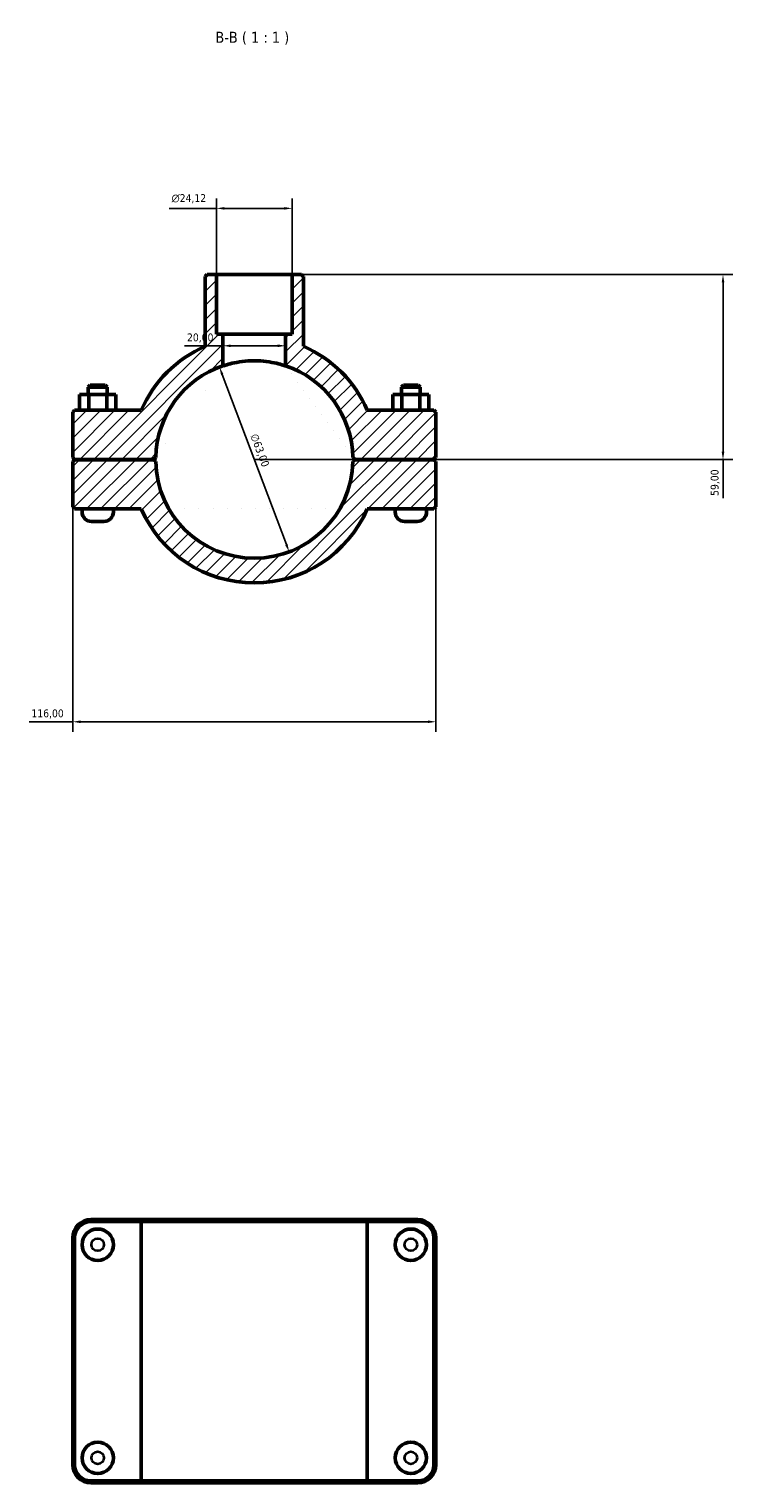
# Model space of a CAD drawing. Header units: millimetres. Extents: x 0 to 1136, y -9 to 1083.
# Tile 4 of 6: x 355 to 579, y 619 to 1083. Entities that reach past the tile are written whole.
import ezdxf

# ---------------------------------------------------------------- set-up
doc = ezdxf.new("R2010")
doc.units = ezdxf.units.MM
for name, color, linetype, lineweight in [('Dimension (ISO)', 7, 'Continuous', 25), ('Hatch (ISO)', 7, 'Continuous', 18), ('Symbol (ISO)', 7, 'Continuous', 25), ('Visible (ISO)', 7, 'Continuous', 50), ('Visible Narrow (ISO)', 7, 'Continuous', 35)]:
    doc.layers.add(name, color=color, linetype=linetype, lineweight=lineweight)
doc.styles.add('Label Text (ISO)', font='tahoma.ttf')
doc.styles.add('Note Text (ISO)', font='tahoma.ttf')
doc.dimstyles.new('Default (ISO)', dxfattribs={"dimtxt": 2.5, "dimasz": 2.5, "dimexe": 3.175, "dimexo": 0, "dimgap": 0.762, "dimtad": 1, "dimrnd": 1e-08, "dimzin": 0, "dimtxsty": 'Note Text (ISO)', "dimcen": 0.09, "dimdle": 10, "dimclrd": 256, "dimclre": 256, "dimclrt": 232, "dimazin": 0, "dimtfac": 1.40208, "dimtmove": 0, "dimatfit": 3, "dimfxl": 1, "dimtolj": 1, "dimtzin": 0, "dimlwd": -1, "dimlwe": -1, "dimarcsym": 0})

# ---------------------------------------------------------------- blocks, each defined once
blk = doc.blocks.new('*D11')
at = {"layer": 'Defpoints', "color": 0, "transparency": 16777216}
for p in [(415.41, 974.94), (437.66, 916)]:
    blk.add_point(p, dxfattribs=at)
at = {"layer": 'Dimension (ISO)', "transparency": 16777216}
blk.add_line((436.77, 918.34), (416.29, 972.6), dxfattribs=at)
blk.add_arc((426.53, 945.47), 31.5, 71.4906, 116.4555, dxfattribs=at)
for points in [[(416.68, 972.75), (415.9, 972.46), (415.41, 974.94)], [(437.16, 918.49), (436.38, 918.19), (437.66, 916)]]:
    blk.add_solid(points, dxfattribs=at)
at = {"layer": 'Dimension (ISO)', "color": 232, "true_color": 0xca0064, "transparency": 16777216, "insert": (427.56, 954.01), "char_height": 2.5, "attachment_point": 1, "rotation": 290.6804, "style": 'Note Text (ISO)'}
blk.add_mtext('\\A1;∅63,00', dxfattribs=at)
blk = doc.blocks.new('*D12')
at = {"layer": 'Defpoints', "color": 0, "transparency": 16777216}
for p in [(438.59, 1004.47), (426.53, 945.47), (576.2, 945.47)]:
    blk.add_point(p, dxfattribs=at)
at = {"layer": 'Dimension (ISO)', "transparency": 16777216}
for p, q in [((438.59, 1004.47), (579.38, 1004.47)), ((576.2, 1001.97), (576.2, 947.97)), ((426.53, 945.47), (579.38, 945.47)), ((576.2, 945.47), (576.2, 933.11))]:
    blk.add_line(p, q, dxfattribs=at)
for points in [[(575.78, 1001.97), (576.62, 1001.97), (576.2, 1004.47)], [(575.78, 947.97), (576.62, 947.97), (576.2, 945.47)]]:
    blk.add_solid(points, dxfattribs=at)
at = {"layer": 'Dimension (ISO)', "color": 232, "true_color": 0xca0064, "transparency": 16777216, "insert": (572.27, 933.87), "char_height": 2.5, "attachment_point": 1, "rotation": 90, "style": 'Note Text (ISO)'}
blk.add_mtext('\\A1;59,00', dxfattribs=at)
blk = doc.blocks.new('*D13')
at = {"layer": 'Defpoints', "color": 0, "transparency": 16777216}
for p in [(368.53, 930.35), (484.53, 930.35), (368.53, 861.81)]:
    blk.add_point(p, dxfattribs=at)
at = {"layer": 'Dimension (ISO)', "transparency": 16777216}
for p, q in [((368.53, 930.35), (368.53, 858.64)), ((484.53, 930.35), (484.53, 858.64)), ((368.53, 861.81), (354.6, 861.81)), ((482.03, 861.81), (371.03, 861.81))]:
    blk.add_line(p, q, dxfattribs=at)
for points in [[(371.03, 862.23), (371.03, 861.4), (368.53, 861.81)], [(482.03, 862.23), (482.03, 861.4), (484.53, 861.81)]]:
    blk.add_solid(points, dxfattribs=at)
at = {"layer": 'Dimension (ISO)', "color": 232, "true_color": 0xca0064, "transparency": 16777216, "insert": (355.36, 865.75), "char_height": 2.5, "attachment_point": 1, "style": 'Note Text (ISO)'}
blk.add_mtext('\\A1;116,00', dxfattribs=at)
blk = doc.blocks.new('*D14')
at = {"layer": 'Defpoints', "color": 0, "transparency": 16777216}
for p in [(416.53, 981.75), (416.53, 981.75), (436.53, 981.75)]:
    blk.add_point(p, dxfattribs=at)
at = {"layer": 'Dimension (ISO)', "transparency": 16777216}
for p, q in [((416.53, 981.75), (404.28, 981.75)), ((434.03, 981.75), (419.03, 981.75))]:
    blk.add_line(p, q, dxfattribs=at)
for points in [[(419.03, 982.17), (419.03, 981.33), (416.53, 981.75)], [(434.03, 982.17), (434.03, 981.33), (436.53, 981.75)]]:
    blk.add_solid(points, dxfattribs=at)
at = {"layer": 'Dimension (ISO)', "color": 232, "true_color": 0xca0064, "transparency": 16777216, "insert": (405.04, 985.69), "char_height": 2.5, "attachment_point": 1, "style": 'Note Text (ISO)'}
blk.add_mtext('\\A1;20,00', dxfattribs=at)
blk = doc.blocks.new('*D15')
at = {"layer": 'Defpoints', "color": 0, "transparency": 16777216}
for p in [(414.47, 1025.59), (414.47, 1004.47), (438.59, 1004.47)]:
    blk.add_point(p, dxfattribs=at)
at = {"layer": 'Dimension (ISO)', "transparency": 16777216}
for p, q in [((414.47, 1025.59), (399.35, 1025.59)), ((414.47, 1004.47), (414.47, 1028.77)), ((436.09, 1025.59), (416.97, 1025.59)), ((438.59, 1004.47), (438.59, 1028.77))]:
    blk.add_line(p, q, dxfattribs=at)
for points in [[(416.97, 1026.01), (416.97, 1025.18), (414.47, 1025.59)], [(436.09, 1026.01), (436.09, 1025.18), (438.59, 1025.59)]]:
    blk.add_solid(points, dxfattribs=at)
at = {"layer": 'Dimension (ISO)', "color": 232, "true_color": 0xca0064, "transparency": 16777216, "insert": (400.11, 1030.12), "char_height": 2.5, "attachment_point": 1, "style": 'Note Text (ISO)'}
blk.add_mtext('\\A1;\\fAIGDT|b0|i0;\\H2.5000;\\ln\\fTahoma|b0|i0;\\H2.5000;24,12', dxfattribs=at)

msp = doc.modelspace()

# ---------------------------------------------------------------- hatches: boundary and pattern name
at = {"layer": 'Hatch (ISO)'}
h = msp.add_hatch(dxfattribs=at)
h.set_pattern_fill('ANSI31', color=256, scale=25.4, style=0)
h.set_pattern_definition([(45, (0, 0), (-2.245064, 2.245064), [])])
edge = h.paths.add_edge_path()
edge.add_ellipse((426.531, 945.473), major_axis=(31.493, -0.68), ratio=1, start_angle=182.47376, end_angle=360)
edge.add_line((458.024, 944.793), (458.661, 945.423))
edge.add_line((458.661, 945.423), (483.901, 945.423))
edge.add_line((483.901, 945.423), (484.531, 944.793))
edge.add_line((484.531, 944.793), (484.531, 930.353))
edge.add_line((484.531, 930.353), (483.901, 929.723))
edge.add_line((483.901, 929.723), (462.619, 929.723))
edge.add_ellipse((426.531, 945.473), major_axis=(-36.088, -15.75), ratio=1, start_angle=0, end_angle=132.84364, ccw=False)
edge.add_line((390.443, 929.723), (369.161, 929.723))
edge.add_line((369.161, 929.723), (368.531, 930.353))
edge.add_line((368.531, 930.353), (368.531, 944.793))
edge.add_line((368.531, 944.793), (369.161, 945.423))
edge.add_line((369.161, 945.423), (394.401, 945.423))
edge.add_line((394.401, 945.423), (395.039, 944.793))
edge = h.paths.add_edge_path()
edge.add_line((442.207, 1003.843), (441.577, 1004.473))
edge.add_line((441.577, 1004.473), (438.59, 1004.473))
edge.add_line((438.59, 1004.473), (438.59, 985.473))
edge.add_line((438.59, 985.473), (436.531, 985.473))
edge.add_line((436.531, 985.473), (436.531, 975.343))
edge.add_ellipse((426.531, 945.473), major_axis=(10, 29.871), ratio=1, start_angle=289.74629, end_angle=360, ccw=False)
edge.add_line((458.024, 946.153), (458.661, 945.523))
edge.add_line((458.661, 945.523), (483.901, 945.523))
edge.add_line((483.901, 945.523), (484.531, 946.153))
edge.add_line((484.531, 946.153), (484.531, 960.593))
edge.add_line((484.531, 960.593), (483.901, 961.223))
edge.add_line((483.901, 961.223), (462.619, 961.223))
edge.add_ellipse((426.531, 945.473), major_axis=(36.088, 15.75), ratio=1, start_angle=0, end_angle=42.961)
edge.add_line((442.207, 981.593), (442.207, 1003.843))
edge = h.paths.add_edge_path()
edge.add_line((411.485, 1004.473), (410.855, 1003.843))
edge.add_line((410.855, 1003.843), (410.855, 981.593))
edge.add_ellipse((426.531, 945.473), major_axis=(-15.676, 36.12), ratio=1, start_angle=0, end_angle=42.961)
edge.add_line((390.443, 961.223), (369.161, 961.223))
edge.add_line((369.161, 961.223), (368.531, 960.593))
edge.add_line((368.531, 960.593), (368.531, 946.153))
edge.add_line((368.531, 946.153), (369.161, 945.523))
edge.add_line((369.161, 945.523), (394.401, 945.523))
edge.add_line((394.401, 945.523), (395.039, 946.153))
edge.add_ellipse((426.531, 945.473), major_axis=(-31.493, 0.68), ratio=1, start_angle=289.74629, end_angle=360, ccw=False)
edge.add_line((416.531, 975.343), (416.531, 985.473))
edge.add_line((416.531, 985.473), (414.473, 985.473))
edge.add_line((414.473, 985.473), (414.473, 1004.473))
edge.add_line((414.473, 1004.473), (411.485, 1004.473))

# ---------------------------------------------------------------- linework, layer by layer
at = {"layer": 'Visible (ISO)'}
for p, q in [((411.485, 1004.473), (410.855, 1003.843)), ((410.855, 1003.843), (410.855, 981.593)), ((414.473, 1004.473), (411.485, 1004.473)), ((414.473, 985.473), (414.473, 1004.473)), ((414.473, 1004.473), (438.59, 1004.473)), ((441.577, 1004.473), (438.59, 1004.473)), ((438.59, 1004.473), (438.59, 985.473)), ((442.207, 1003.843), (441.577, 1004.473)), ((442.207, 981.593), (442.207, 1003.843)), ((416.531, 985.473), (414.473, 985.473)), ((416.531, 975.343), (416.531, 985.473)), ((416.531, 985.473), (436.531, 985.473)), ((438.59, 985.473), (436.531, 985.473)), ((436.531, 985.473), (436.531, 975.343)), ((370.758, 966.223), (373.671, 966.223)), ((370.758, 961.223), (370.758, 966.223)), ((374.161, 969.223), (373.531, 968.593)), ((379.531, 968.593), (373.531, 968.593)), ((373.531, 966.223), (373.531, 968.593)), ((373.671, 966.223), (379.445, 966.223)), ((373.671, 961.223), (373.671, 966.223)), ((374.161, 969.223), (378.901, 969.223)), ((378.901, 969.223), (379.531, 968.593)), ((379.445, 966.223), (382.305, 966.223)), ((379.445, 961.223), (379.445, 966.223)), ((379.531, 966.223), (379.531, 968.593)), ((382.305, 961.223), (382.305, 966.223)), ((473.618, 966.223), (470.758, 966.223)), ((470.758, 961.223), (470.758, 966.223)), ((474.161, 969.223), (473.531, 968.593)), ((473.531, 968.593), (479.531, 968.593)), ((473.531, 968.593), (473.531, 966.223)), ((473.618, 961.223), (473.618, 966.223)), ((479.391, 966.223), (473.618, 966.223)), ((478.901, 969.223), (474.161, 969.223)), ((478.901, 969.223), (479.531, 968.593)), ((479.391, 961.223), (479.391, 966.223)), ((482.305, 966.223), (479.391, 966.223)), ((479.531, 968.593), (479.531, 966.223)), ((482.305, 961.223), (482.305, 966.223)), ((369.161, 961.223), (368.531, 960.593)), ((368.531, 960.593), (368.531, 946.153)), ((390.443, 961.223), (369.161, 961.223)), ((483.901, 961.223), (462.619, 961.223)), ((484.531, 960.593), (483.901, 961.223)), ((484.531, 946.153), (484.531, 960.593)), ((368.531, 946.153), (369.161, 945.523)), ((394.401, 945.523), (395.039, 946.153)), ((458.024, 946.153), (458.661, 945.523)), ((483.901, 945.523), (484.531, 946.153)), ((369.161, 945.423), (368.531, 944.793)), ((368.531, 944.793), (368.531, 930.353)), ((369.161, 945.523), (394.401, 945.523)), ((394.401, 945.423), (369.161, 945.423)), ((371.531, 945.423), (371.531, 945.523)), ((381.531, 945.423), (381.531, 945.523)), ((395.039, 944.793), (394.401, 945.423)), ((458.661, 945.423), (458.024, 944.793)), ((458.661, 945.523), (483.901, 945.523)), ((483.901, 945.423), (458.661, 945.423)), ((471.531, 945.523), (471.531, 945.423)), ((481.531, 945.523), (481.531, 945.423)), ((484.531, 944.793), (483.901, 945.423)), ((484.531, 930.353), (484.531, 944.793)), ((368.531, 930.353), (369.161, 929.723)), ((369.161, 929.723), (390.443, 929.723)), ((371.531, 928.723), (371.531, 929.723)), ((381.531, 928.723), (381.531, 929.723)), ((462.619, 929.723), (483.901, 929.723)), ((471.531, 929.723), (471.531, 928.723)), ((481.531, 929.723), (481.531, 928.723)), ((483.901, 929.723), (484.531, 930.353)), ((378.531, 925.723), (374.531, 925.723)), ((474.531, 925.723), (478.531, 925.723)), ((390.858, 703.001), (374.331, 703.001)), ((374.331, 702.371), (390.443, 702.371)), ((462.619, 702.371), (390.443, 702.371)), ((390.443, 619.631), (390.443, 702.371)), ((390.858, 703.001), (462.204, 703.001)), ((478.731, 703.001), (462.204, 703.001)), ((462.619, 702.371), (478.731, 702.371)), ((462.619, 619.631), (462.619, 702.371)), ((368.531, 697.201), (368.531, 624.801)), ((369.161, 624.801), (369.161, 697.201)), ((483.901, 697.201), (483.901, 624.801)), ((484.531, 624.801), (484.531, 697.201)), ((390.443, 619.631), (374.331, 619.631)), ((374.331, 619.001), (390.858, 619.001)), ((390.443, 619.631), (462.619, 619.631)), ((462.204, 619.001), (390.858, 619.001)), ((462.204, 619.001), (478.731, 619.001)), ((478.731, 619.631), (462.619, 619.631))]:
    msp.add_line(p, q, dxfattribs=at)
for centre in [(376.531, 695.001), (476.531, 695.001), (376.531, 627.001), (476.531, 627.001)]:
    msp.add_circle(centre, 5, dxfattribs=at)
for centre, radius, start, end in [((426.531, 945.473), 39.375, 113.46082, 156.42182), ((426.531, 945.473), 39.375, 23.57818, 66.53918), ((426.531, 945.473), 31.5, 108.5094, 178.76312), ((426.531, 945.473), 31.5, 1.23688, 71.4906), ((426.531, 945.473), 31.5, 181.23688, 358.76312), ((374.531, 928.723), 3, 180, 270), ((378.531, 928.723), 3, 270, 0), ((426.531, 945.473), 39.375, 203.57818, 336.42182), ((474.531, 928.723), 3, 180, 270), ((478.531, 928.723), 3, 270, 0), ((374.331, 697.201), 5.8, 90, 180), ((374.331, 697.201), 5.17, 90, 180), ((478.731, 697.201), 5.8, 0, 90), ((478.731, 697.201), 5.17, 0, 90), ((374.331, 624.801), 5.8, 180, 270), ((374.331, 624.801), 5.17, 180, 270), ((478.731, 624.801), 5.8, 270, 0), ((478.731, 624.801), 5.17, 270, 0)]:
    msp.add_arc(centre, radius, start, end, dxfattribs=at)
msp.add_open_spline([(436.531, 975.343), (436.531, 975.343), (436.277, 975.432), (435.253, 975.746), (434.485, 975.965), (432.72, 976.372), (431.601, 976.587), (429.139, 976.889), (427.796, 976.973), (425.266, 976.973), (423.923, 976.889), (421.462, 976.587), (420.343, 976.372), (418.577, 975.965), (417.809, 975.746), (416.786, 975.432), (416.531, 975.343), (416.531, 975.343)], degree=3, knots=[0, 0, 0, 0, 0.379612, 0.379612, 0.7592241, 0.7592241, 1.1386927, 1.1386927, 1.5181614, 1.5181614, 1.8976301, 1.8976301, 2.2770988, 2.2770988, 2.6567108, 2.6567108, 3.0363229, 3.0363229, 3.0363229, 3.0363229], dxfattribs=at)
for points in [[(390.858, 703.001), (390.719, 702.791), (390.581, 702.581), (390.443, 702.371)], [(462.204, 703.001), (462.343, 702.791), (462.481, 702.581), (462.619, 702.371)], [(390.858, 619.001), (390.719, 619.211), (390.581, 619.421), (390.443, 619.631)], [(462.204, 619.001), (462.343, 619.211), (462.481, 619.421), (462.619, 619.631)]]:
    msp.add_open_spline(points, degree=3, dxfattribs=at)
at = {"layer": 'Visible Narrow (ISO)'}
for p, q in [((374.331, 702.402), (374.331, 702.969)), ((478.731, 702.402), (478.731, 702.969)), ((369.13, 697.201), (368.563, 697.201)), ((483.933, 697.201), (484.5, 697.201)), ((369.13, 624.801), (368.563, 624.801)), ((483.933, 624.801), (484.5, 624.801)), ((374.331, 619.599), (374.331, 619.032)), ((478.731, 619.599), (478.731, 619.032))]:
    msp.add_line(p, q, dxfattribs=at)
for centre in [(376.531, 695.001), (476.531, 695.001), (376.531, 627.001), (476.531, 627.001)]:
    msp.add_circle(centre, 2, dxfattribs=at)

# ---------------------------------------------------------------- texts
at = {"layer": 'Symbol (ISO)', "insert": (414.092, 1077.785), "char_height": 3.5, "attachment_point": 7, "style": 'Label Text (ISO)'}
msp.add_mtext('B-B ( 1 : 1 )', dxfattribs=at)

# ---------------------------------------------------------------- dimensions: what is measured, and where the dimension line sits
at = {"layer": 'Dimension (ISO)'}
dim = msp.add_linear_dim(base=(414.473, 1025.594), p1=(438.59, 1004.473), p2=(414.473, 1004.473), angle=180, text='\\fAIGDT|b0|i0;\\H2.5000;\\ln\\fTahoma|b0|i0;\\H2.5000;<>', dimstyle='Default (ISO)', override={"dimdec": 2, "dimtp": 0, "dimtm": 0, "dimtdec": 2, "dimtofl": 0, "dimatfit": 2}, dxfattribs=at)
dim.commit()
dim.dimension.update_dxf_attribs({"geometry": '*D15', "text_midpoint": (405.661, 1025.594), "dimtype": 160})
for base, p1, p2, angle, override, picture, middle in [((576.202, 945.473), (438.59, 1004.473), (426.531, 945.473), 90, {"dimdec": 2, "dimtp": 0, "dimtm": 0, "dimtdec": 2, "dimtofl": 0, "dimatfit": 2}, '*D12', (576.202, 937.973)), ((416.531, 981.751), (436.531, 981.751), (416.531, 981.751), 180, {"dimdec": 2, "dimse1": 1, "dimse2": 1, "dimtp": 0, "dimtm": 0, "dimtdec": 2, "dimtofl": 0, "dimatfit": 2}, '*D14', (409.156, 981.751))]:
    dim = msp.add_linear_dim(base=base, p1=p1, p2=p2, angle=angle, dimstyle='Default (ISO)', override=override, dxfattribs=at)
    dim.commit()
    dim.dimension.update_dxf_attribs({"geometry": picture, "text_midpoint": middle, "dimtype": 160})
dim = msp.add_diameter_dim_2p(p1=(437.656, 916.002), p2=(415.407, 974.943), dimstyle='Default (ISO)', override={"dimdec": 2, "dimlfac": 1, "dimtp": 0, "dimtm": 0, "dimtdec": 2, "dimatfit": 2}, dxfattribs=at)
dim.commit()
dim.dimension.update_dxf_attribs({"geometry": '*D11', "text_midpoint": (425.777, 947.47), "dimtype": 163})
dim = msp.add_linear_dim(base=(368.531, 861.813), p1=(484.531, 930.353), p2=(368.531, 930.353), dimstyle='Default (ISO)', override={"dimdec": 2, "dimtp": 0, "dimtm": 0, "dimtdec": 2, "dimtofl": 0, "dimatfit": 2}, dxfattribs=at)
dim.commit()
dim.dimension.update_dxf_attribs({"geometry": '*D13', "text_midpoint": (360.315, 861.813), "dimtype": 160})

doc.saveas('drawing.dxf')
